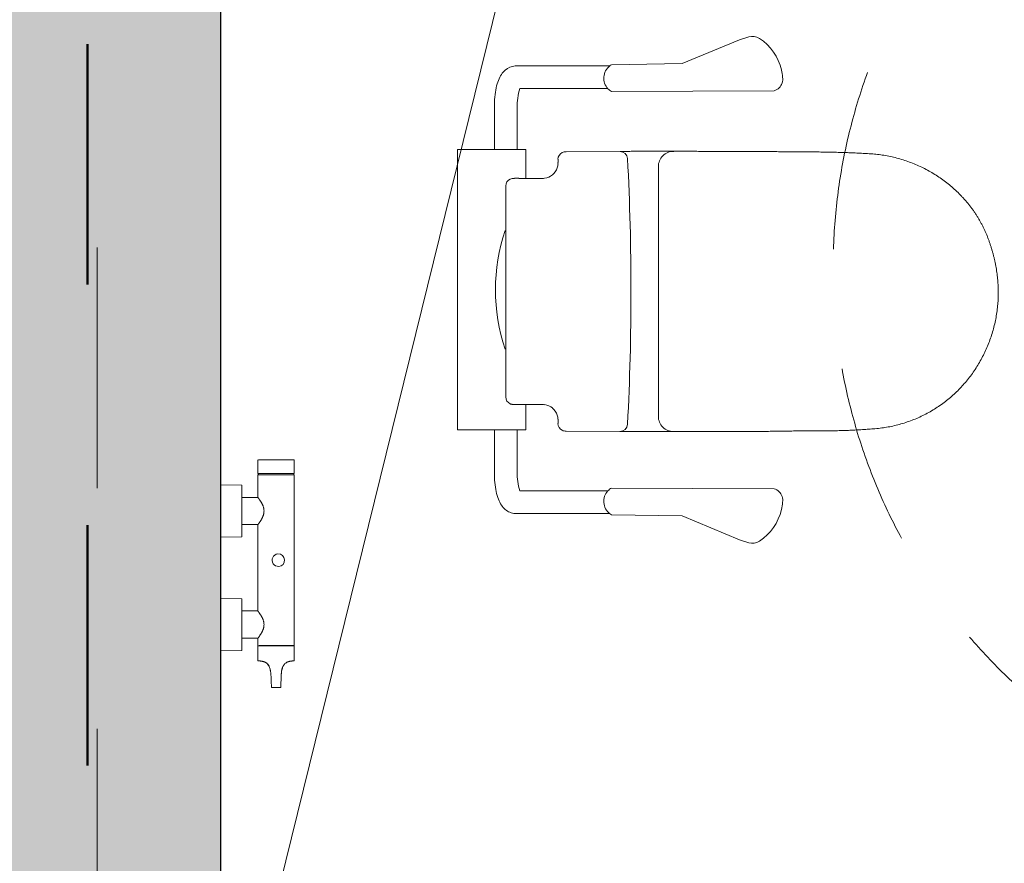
# Model space of a CAD drawing. Header units: millimetres. Extents: x -2180 to 91692, y -6418 to 21859.
# Tile 85 of 256: x 23898 to 25197, y 5115 to 6229. Entities that reach past the tile are written whole.
import ezdxf

# ---------------------------------------------------------------- set-up
doc = ezdxf.new("R2010")
doc.units = ezdxf.units.MM
for name, pattern in [('Dash', [635, 317.5, -317.5]), ('Grid Line 1_2_', [2222.5, 1270, -317.5, 317.5, -317.5]), ('Overhead', [396.875, 238.125, -158.75])]:
    doc.linetypes.add(name, pattern=pattern)
for name, color, linetype, lineweight, true_color in [('_ hall', 9, 'Continuous', 9, 0x808080), ('_Beyond_-1', 7, 'Continuous', 9, 0xaaaaaa), ('_Tuletõkketsoon', 1, 'Dash', 50, 0xff0000), ('Cut Pattern-2', 7, 'Continuous', 25, 0x787878), ('Plumbing Fixtures-1', 7, 'Continuous', 9, 0xaaaaaa), ('Specialty Equipment-1', 7, 'Continuous', 9, 0xaaaaaa)]:
    doc.layers.add(name, color=color, linetype=linetype, lineweight=lineweight, true_color=true_color)
for name, color, linetype, lineweight in [('_Overhead_', 7, 'Overhead', 9), ('Grids-1', 7, 'Grid Line 1_2_', 9), ('Walls-1', 7, 'Continuous', 25)]:
    doc.layers.add(name, color=color, linetype=linetype, lineweight=lineweight)

# ---------------------------------------------------------------- blocks, each defined once
blk = doc.blocks.new('SMA_Inva käetoed - Without Seat-697035-1 Korruse  plaan')
at = {"layer": '_Beyond_-1'}
for p, q in [((185, 63.6), (-185, 63.6)), ((-185, 63.6), (-185, 15)), ((185, 15), (185, 63.6)), ((-185, 15), (-240.5, 15)), ((-185, 15), (-185, -15)), ((240.5, 15), (185, 15)), ((185, 15), (185, -15)), ((-295.5, -12.6), (-295.5, -137.2)), ((295.5, -137.2), (295.5, -12.6)), ((-265.5, -134.8), (-265.5, -18.4)), ((-240.5, -15), (-185, -15)), ((-185, -15), (-185, -26.4)), ((185, -26.4), (185, -15)), ((185, -15), (240.5, -15)), ((265.5, -18.4), (265.5, -134.8)), ((-185, -26.4), (-151.5, -26.4)), ((147, -26.4), (185, -26.4)), ((-297.1, -139.6), (-298.5, -232.7)), ((-262.7, -354.3), (-261.7, -139.6)), ((261.7, -139.6), (262.7, -354.3)), ((298.5, -232.7), (297.1, -139.6)), ((-298.5, -232.7), (-330, -308.7)), ((330, -308.7), (298.5, -232.7)), ((-330, -308.7), (-334, -320.9)), ((334, -320.9), (330, -308.7))]:
    blk.add_line(p, q, dxfattribs=at)
for centre, radius, start, end in [((0, -234.2), 247.8, 71.6077, 108.3923), ((-240.5, -108), 93, 90, 105.6023), ((240.5, -108), 93, 74.3977, 90), ((-279.4, -149.9), 20.5, 47.2401, 141.545), ((279.4, -149.8), 20.4, 38.2, 133.0148), ((-279.4, -149.9), 20.5, 141.545, 149.7704), ((-279.4, -149.9), 20.5, 30.2296, 47.2401), ((279.4, -149.9), 20.5, 132.7599, 149.7704), ((279.4, -149.9), 20.5, 30.2296, 38.455), ((-317.7, -325.5), 16.9, 164.3732, 213.2761), ((317.7, -325.5), 16.9, 326.7239, 15.6268), ((-274.8, -297.3), 68.3, 213.2761, 257.0074), ((274.8, -297.3), 68.3, 282.9926, 326.7239), ((-269.8, -275.8), 90.3, 257.0074, 263.1497), ((-277.7, -349.9), 15.6, 287.5567, 343.7322), ((277.7, -349.9), 15.6, 196.2678, 252.4433), ((269.8, -275.8), 90.3, 276.8503, 282.9926), ((-278.4, -347.5), 18.1, 263.1497, 287.5567), ((278.4, -347.5), 18.1, 252.4433, 276.8503)]:
    blk.add_arc(centre, radius, start, end, dxfattribs=at)
for points, knots in [([(-240.5, 15), (-245.5, 15), (-254.8, 14.6), (-266.8, 12.8), (-276.7, 10), (-287.2, 4.7), (-293.5, -2.8), (-295.2, -10), (-295.5, -12.6)], [0, 0, 0, 0, 0.142857, 0.285714, 0.428571, 0.571429, 0.857143, 1, 1, 1, 1]), ([(295.5, -12.6), (295, -7.4), (291.4, 1.5), (280, 9), (266.8, 12.8), (254.8, 14.6), (245.5, 15), (240.5, 15)], [0, 0, 0, 0, 0.285714, 0.571429, 0.714286, 0.857143, 1, 1, 1, 1])]:
    blk.add_open_spline(points, degree=3, knots=knots, dxfattribs=at)
blk = doc.blocks.new('WC tavaline - 4300_Top_dwg_4300T-694248-1 Korruse  plaan')
at = {"layer": '_Beyond_-1'}
for p, q in [((139.3, -10), (-139.3, -10)), ((-184.4, -89.7), (-184.8, -160.8)), ((184.8, -160.8), (184.4, -89.7)), ((-165, -211.4), (164.9, -211.4))]:
    blk.add_line(p, q, dxfattribs=at)
for centre, radius, start, end in [((-139.3, -20), 9.96, 90, 155.4682), ((139.3, -20), 9.97, 24.5458, 90), ((-121.1, -21.5), 28.3, 176.843, 179.729), ((98.4, -22.6), 247.8, 179.729, 181.0469), ((-136.7, -20.7), 12.6, 170.3554, 176.843), ((-135.2, -20.9), 14.1, 164.5683, 170.3554), ((-140.2, -19.5), 8.94, 155.4682, 164.5683), ((139.1, -20), 10.1, 8.2826, 24.3858), ((131.5, -21.1), 17.8, 3.6956, 8.2826), ((138.9, -20.6), 10.4, 359.7816, 3.6956), ((247.6, -21.1), 98.3, 179.7816, 180.1969), ((-158.7, -22.5), 308.1, 359.137, 0.1969), ((-805.3, -39.1), 656.1, 359.0565, 1.0469), ((922, -38.7), 772.8, 179.137, 180.8269), ((10.6, -52.5), 160, 179.0565, 181.0977), ((-15.3, -52.3), 164.6, 358.8429, 0.8269), ((-168.7, -59.2), 19.4, 320.1837, 353.9458), ((-180.1, -58), 30.8, 353.9458, 359.237), ((-237, -57.3), 87.7, 359.237, 1.0977), ((219.2, -57), 70, 178.8429, 181.1763), ((182.9, -57.7), 33.7, 181.1763, 186.0236), ((168.7, -59.2), 19.3, 186.0236, 219.8138), ((-168.5, -62.1), 16.8, 278.8777, 288.5957), ((-169.7, -58.4), 20.6, 288.5957, 320.1837), ((169.7, -58.4), 20.6, 219.8138, 251.4067), ((168.5, -62.1), 16.8, 251.4067, 261.1199), ((-168, -90.1), 16.4, 169.0911, 178.633), ((-174.7, -88.8), 9.64, 152.8521, 169.0911), ((-174.4, -88.9), 9.97, 90, 152.8521), ((-174.4, -570.3), 491.3, 89.6677, 90), ((-169.3, 311), 390, 269.6702, 269.8795), ((-170.1, -51.2), 27.8, 269.8795, 272.818), ((-170, -52), 26.9, 272.818, 278.8777), ((170, -52.1), 26.9, 261.1199, 267.1844), ((170.1, -51.1), 27.8, 267.1844, 270.1181), ((169.3, 302.2), 381.2, 270.1181, 270.3323), ((174.4, -570.3), 491.3, 90, 90.3323), ((174.4, -88.9), 9.97, 27.1479, 90), ((173.6, -89.2), 10.8, 11.8073, 26.2495), ((170.6, -89.8), 13.8, 0.4686, 11.8073), ((-174.8, -160.8), 10, 179.8306, 267.0429), ((174.8, -160.9), 10, 272.9384, 0.1881), ((0, 3243.8), 3419.1, 267.0616, 272.9384), ((-165, -231.4), 20, 90, 180.6052), ((164.9, -231.4), 20, 359.2941, 90)]:
    blk.add_arc(centre, radius, start, end, dxfattribs=at)
for points in [[(-184.8, -160.8), (-185.1, -196), (-185, -231.6)], [(185, -220.8), (185.2, -190.6), (184.8, -160.8)]]:
    blk.add_open_spline(points, degree=2, dxfattribs=at)
blk.add_rational_spline([(-185, -231.6), (-184.6, -263.8), (-184.8, -295.9), (-185.1, -329.7), (-184.6, -363.5), (-184, -397.3), (-184, -431.1), (-184, -464.9), (-181.1, -498.6), (-174.9, -569.6), (-120.9, -615.9), (-67.1, -662.1), (3.8, -660), (37.8, -658.9), (69.7, -646.8), (101.8, -634.7), (126.5, -610.9), (177.4, -561.8), (181.7, -491.1), (183.8, -457.4), (184.1, -423.6), (184.4, -389.8), (184.6, -356), (185, -288.4), (185, -220.8)], [1, 0.999956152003, 1, 0.999930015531, 1, 0.999968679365, 1, 0.999073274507, 1, 0.925844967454, 1, 0.932397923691, 1, 0.986242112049, 1, 0.979612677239, 1, 0.931741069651, 1, 0.999673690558, 1, 0.999998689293, 1, 0.999994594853, 1], degree=2, knots=[-1081.142341, -1081.142341, -1081.142341, -1016.816148, -1016.816148, -949.225528, -949.225528, -881.635675, -881.635675, -814.04306, -814.04306, -678.804174, -678.804174, -543.563059, -543.563059, -476.02101, -476.02101, -408.383598, -408.383598, -273.376572, -273.376572, -205.791744, -205.791744, -138.20267, -138.20267, -3.024456, -3.024456, -3.024456], dxfattribs=at)
blk = doc.blocks.new('WC tavaline - 4300_Top_dwg-694247-1 Korruse  plaan')
blk.add_blockref('WC tavaline - 4300_Top_dwg_4300T-694248-1 Korruse  plaan', (0, 0))
blk = doc.blocks.new('WC tavaline - SA-00 - Gustavsberg ARTic 4300-694258-1 Korruse  plaan')
blk.add_blockref('WC tavaline - 4300_Top_dwg-694247-1 Korruse  plaan', (0, 0))
blk = doc.blocks.new('Bath_ShowerMixer-_Built-in_-Vitra-OriginSeries-A42619 - Bath_ShowerMixer-Vitra-OriginSeries_Chrome_-A42619-V139-1 Korruse  plaan')
at = {"layer": '_Beyond_-1'}
for p, q in [((24212.1, 5647.7), (24212.1, 5629.7)), ((24212.9, 5647.7), (24237.6, 5647.7)), ((24260.1, 5647.7), (24237.6, 5647.7)), ((24260.1, 5629.7), (24260.1, 5647.7)), ((24212.1, 5627.7), (24212.1, 5598.1)), ((24212.1, 5627.7), (24234.6, 5627.7)), ((24212.9, 5629.7), (24237.6, 5629.7)), ((24236.1, 5627.7), (24234.6, 5627.7)), ((24259.9, 5627.7), (24236.1, 5627.7)), ((24237.6, 5629.7), (24260.1, 5629.7)), ((24260.1, 5402.7), (24260.1, 5627.7)), ((24191.1, 5614.4), (24163.1, 5614.7)), ((24163.1, 5611.7), (24163.1, 5612.6)), ((24191.1, 5563.1), (24191.1, 5614.4)), ((24212.1, 5598.2), (24191.1, 5598.2)), ((24191.1, 5545.9), (24191.1, 5563.1)), ((24191.1, 5562.2), (24212.1, 5562.2)), ((24212.1, 5562.2), (24212.1, 5448.1)), ((24163.1, 5545.7), (24191.1, 5545.9)), ((24191.1, 5464.4), (24163.1, 5464.7)), ((24191.1, 5413.1), (24191.1, 5464.4)), ((24212.1, 5448.2), (24191.1, 5448.2)), ((24191.1, 5395.9), (24191.1, 5413.1)), ((24191.1, 5412.2), (24212.1, 5412.2)), ((24212.1, 5412.2), (24212.1, 5402.7)), ((24163.1, 5395.7), (24191.1, 5395.9)), ((24212.1, 5402.2), (24212.1, 5382.3)), ((24236.1, 5402.2), (24213, 5402.2)), ((24213.1, 5402.7), (24213.1, 5402.2)), ((24213.8, 5402.7), (24214.7, 5402.7)), ((24213.8, 5402.7), (24234.6, 5402.7)), ((24234.6, 5402.7), (24236.1, 5402.7)), ((24236.1, 5402.7), (24259.2, 5402.7)), ((24237.6, 5402.2), (24236.1, 5402.2)), ((24260.1, 5402.2), (24237.6, 5402.2)), ((24259.1, 5402.2), (24259.1, 5402.7)), ((24260.1, 5382.3), (24260.1, 5402.2)), ((24237.6, 5347.2), (24229.9, 5347.2)), ((24237.6, 5347.2), (24242.3, 5347.2))]:
    blk.add_line(p, q, dxfattribs=at)
at = {"layer": '_Beyond_-1', "flags": 128}
for points in [[(24212.1, 5627.7), (24212.6, 5628.6), (24213.2, 5629.5), (24213.3, 5629.7)], [(24259, 5629.7), (24259.5, 5628.7), (24260, 5627.8), (24260.1, 5627.7)]]:
    blk.add_lwpolyline(points, dxfattribs=at)
at = {"layer": '_Beyond_-1'}
for start, end in [(93.6, 273.6), (273.6, 93.6)]:
    blk.add_arc((24239.1, 5515.2), 8.25, start, end, dxfattribs=at)
for points, knots in [([(24220.2, 5580.2), (24220.2, 5581), (24220.1, 5582.2), (24219.8, 5583.7), (24219.6, 5584.8), (24219.3, 5585.9), (24218.9, 5587), (24218.5, 5587.8), (24218.2, 5588.5), (24218, 5588.9), (24217.7, 5589.4), (24217.4, 5590), (24217, 5590.8), (24216.6, 5591.5), (24216.3, 5592), (24216, 5592.4), (24215.8, 5592.8), (24215.5, 5593.3), (24215.1, 5594), (24214.6, 5594.6), (24214.2, 5595.3), (24213.8, 5595.8), (24213.4, 5596.4), (24213.1, 5596.8), (24212.7, 5597.4), (24212.4, 5597.9), (24212.2, 5598.1), (24212.1, 5598.1)], [0, 0, 0, 0, 0.083333, 0.125, 0.166667, 0.208333, 0.25, 0.291667, 0.3125, 0.333333, 0.354167, 0.375, 0.416667, 0.458333, 0.479167, 0.5, 0.520833, 0.541667, 0.583333, 0.625, 0.666667, 0.708333, 0.75, 0.791667, 0.833333, 0.916667, 1, 1, 1, 1]), ([(24212.1, 5562.2), (24212.1, 5562.2), (24212.2, 5562.3), (24212.6, 5562.8), (24213, 5563.3), (24213.3, 5563.7), (24213.6, 5564.2), (24213.9, 5564.7), (24214.3, 5565.2), (24214.7, 5565.8), (24215.1, 5566.5), (24215.6, 5567.1), (24216, 5567.8), (24216.4, 5568.5), (24216.7, 5569), (24217, 5569.5), (24217.4, 5570.2), (24217.8, 5570.9), (24218, 5571.5), (24218.2, 5572), (24218.4, 5572.4), (24218.7, 5573), (24219, 5573.8), (24219.4, 5574.8), (24219.7, 5575.8), (24219.9, 5576.9), (24220.1, 5578.3), (24220.2, 5579.4), (24220.2, 5580.2)], [0.0365849, 0.0365849, 0.0365849, 0.0365849, 0.1428571, 0.2142857, 0.25, 0.2857143, 0.3214286, 0.3571429, 0.3928571, 0.4285714, 0.4642857, 0.5, 0.5357143, 0.5714286, 0.5892857, 0.6071429, 0.6428571, 0.6785714, 0.6964286, 0.7142857, 0.7321429, 0.75, 0.7857143, 0.8214286, 0.8571429, 0.8928571, 0.9285714, 1, 1, 1, 1]), ([(24220.2, 5430.2), (24220.2, 5431), (24220.1, 5432.2), (24219.8, 5433.7), (24219.6, 5434.8), (24219.3, 5435.9), (24218.9, 5437), (24218.5, 5437.8), (24218.2, 5438.5), (24218, 5438.9), (24217.8, 5439.4), (24217.4, 5440), (24217, 5440.8), (24216.6, 5441.5), (24216.3, 5442), (24216, 5442.4), (24215.8, 5442.8), (24215.5, 5443.3), (24215.1, 5443.9), (24214.6, 5444.6), (24214.2, 5445.3), (24213.8, 5445.8), (24213.4, 5446.4), (24213.1, 5446.8), (24212.7, 5447.4), (24212.4, 5447.9), (24212.2, 5448.1), (24212.1, 5448.1)], [0, 0, 0, 0, 0.083333, 0.125, 0.166667, 0.208333, 0.25, 0.291667, 0.3125, 0.333333, 0.354167, 0.375, 0.416667, 0.458333, 0.479167, 0.5, 0.520833, 0.541667, 0.583333, 0.625, 0.666667, 0.708333, 0.75, 0.791667, 0.833333, 0.916667, 1, 1, 1, 1]), ([(24212.1, 5412.2), (24212.1, 5412.2), (24212.2, 5412.3), (24212.6, 5412.8), (24213, 5413.3), (24213.3, 5413.7), (24213.6, 5414.2), (24213.9, 5414.7), (24214.3, 5415.2), (24214.7, 5415.8), (24215.1, 5416.5), (24215.6, 5417.1), (24216, 5417.9), (24216.4, 5418.5), (24216.7, 5419), (24217, 5419.5), (24217.4, 5420.2), (24217.8, 5420.9), (24218, 5421.5), (24218.3, 5422), (24218.4, 5422.4), (24218.7, 5423), (24219, 5423.8), (24219.4, 5424.8), (24219.7, 5425.8), (24219.9, 5426.9), (24220.1, 5428.3), (24220.2, 5429.4), (24220.2, 5430.2)], [0.0364637, 0.0364637, 0.0364637, 0.0364637, 0.1428571, 0.2142857, 0.25, 0.2857143, 0.3214286, 0.3571429, 0.3928571, 0.4285714, 0.4642857, 0.5, 0.5357143, 0.5714286, 0.5892857, 0.6071429, 0.6428571, 0.6785714, 0.6964286, 0.7142857, 0.7321429, 0.75, 0.7857143, 0.8214286, 0.8571429, 0.8928571, 0.9285714, 1, 1, 1, 1]), ([(24229.9, 5347.2), (24229.9, 5351.3), (24229.8, 5357), (24229.4, 5363.1), (24229.1, 5366.5), (24228.8, 5368.7), (24228.4, 5370.7), (24227.8, 5372.8), (24227.2, 5374.4), (24226.8, 5375.4), (24226.6, 5375.8), (24226.4, 5376.1), (24226.4, 5376.3), (24226.3, 5376.5), (24226.2, 5376.7), (24226, 5377), (24225.9, 5377.2), (24225.7, 5377.5), (24225.5, 5377.9), (24225.2, 5378.2), (24224.9, 5378.4), (24224.6, 5378.6), (24224.4, 5378.7), (24224.2, 5378.8), (24224, 5378.9), (24223.8, 5379.1), (24223.6, 5379.2), (24223.4, 5379.4), (24223, 5379.7), (24222.6, 5379.9), (24222.1, 5380.3), (24221.3, 5380.7), (24220.4, 5381.1), (24219.4, 5381.4), (24218.3, 5381.7), (24217.5, 5381.8), (24216.8, 5381.9), (24216.2, 5382), (24215.4, 5382.1), (24214.6, 5382.2), (24213.8, 5382.2), (24213.2, 5382.2), (24212.7, 5382.3), (24212.2, 5382.3), (24212.1, 5382.3), (24212.1, 5382.3)], [-1, -1, -1, -1, -0.9666667, -0.95, -0.9333333, -0.925, -0.9166667, -0.9, -0.8833333, -0.875, -0.8708333, -0.86875, -0.8666667, -0.8645833, -0.8625, -0.8583333, -0.8541667, -0.85, -0.8416667, -0.8333333, -0.825, -0.8166667, -0.8125, -0.8083333, -0.8041667, -0.8, -0.7958333, -0.7916667, -0.7833333, -0.775, -0.7666667, -0.75, -0.7333333, -0.7166667, -0.7, -0.6833333, -0.675, -0.6666667, -0.65, -0.6333333, -0.6166667, -0.6, -0.5833333, -0.5666667, -0.5360945, -0.5360945, -0.5360945, -0.5360945]), ([(24220.3, 5381.1), (24220.4, 5381), (24220.6, 5381), (24220.9, 5380.9), (24221.5, 5380.6), (24222.3, 5380.2), (24223.3, 5379.6), (24223.9, 5379.1), (24224.1, 5378.9)], [-0.33241416, -0.33241416, -0.33241416, -0.33241416, -0.32916667, -0.325, -0.31666667, -0.3, -0.28333333, -0.27091346, -0.27091346, -0.27091346, -0.27091346]), ([(24242.3, 5347.2), (24242.4, 5349.2), (24242.5, 5353.2), (24242.7, 5357.6), (24242.9, 5360.8), (24243, 5363), (24243, 5364.8), (24243.1, 5365.9), (24243.2, 5366.6), (24243.2, 5367.1), (24243.3, 5367.5), (24243.3, 5368.1), (24243.4, 5369.1), (24243.6, 5370.4), (24243.8, 5371.8), (24244.3, 5373.2), (24245, 5374.7), (24245.9, 5376.2), (24246.9, 5377.5), (24247.9, 5378.7), (24248.9, 5379.5), (24249.9, 5380.2), (24250.7, 5380.6), (24251.3, 5380.9), (24251.7, 5381), (24251.9, 5381.1), (24252.2, 5381.2), (24252.5, 5381.3), (24253.1, 5381.5), (24253.9, 5381.7), (24254.7, 5381.8), (24255.4, 5381.9), (24255.8, 5382), (24256.3, 5382.1), (24256.8, 5382.1), (24257.5, 5382.2), (24258.3, 5382.2), (24258.9, 5382.2), (24259.4, 5382.3), (24259.9, 5382.3), (24260.1, 5382.3), (24260.1, 5382.3)], [0, 0, 0, 0, 0.0333333, 0.0666667, 0.0833333, 0.1, 0.1166667, 0.125, 0.1291667, 0.1333333, 0.1375, 0.1416667, 0.15, 0.1666667, 0.1833333, 0.2, 0.2166667, 0.2333333, 0.25, 0.2666667, 0.2833333, 0.3, 0.3166667, 0.325, 0.3291667, 0.3333333, 0.3375, 0.3416667, 0.35, 0.3666667, 0.3833333, 0.3916667, 0.4, 0.4083333, 0.4166667, 0.4333333, 0.45, 0.4666667, 0.4833333, 0.5, 0.5333333, 0.5333333, 0.5333333, 0.5333333]), ([(24224.7, 5378.3), (24224.9, 5378), (24225.5, 5377.4), (24226.2, 5376.3), (24226.7, 5375.5), (24226.9, 5375.2)], [-0.26080736, -0.26080736, -0.26080736, -0.26080736, -0.25, -0.23333333, -0.22197787, -0.22197787, -0.22197787, -0.22197787]), ([(24245.5, 5375.4), (24245.4, 5375.2), (24245, 5374.4), (24244.4, 5372.8), (24243.9, 5370.7), (24243.5, 5368.8), (24243.3, 5367.7), (24243.2, 5367.1)], [0.87583107, 0.87583107, 0.87583107, 0.87583107, 0.88333333, 0.9, 0.91666667, 0.925, 0.93292577, 0.93292577, 0.93292577, 0.93292577])]:
    blk.add_open_spline(points, degree=3, knots=knots, dxfattribs=at)
for points in [[(24212.1, 5562.2), (24212.1, 5562.2), (24212.1, 5562.2), (24212.1, 5562.2)], [(24212.1, 5412.2), (24212.1, 5412.2), (24212.1, 5412.2), (24212.1, 5412.2)]]:
    blk.add_open_spline(points, degree=3, dxfattribs=at)

msp = doc.modelspace()

# ---------------------------------------------------------------- hatches: boundary and pattern name
at = {"layer": 'Cut Pattern-2'}
for points in [[(23863.1, -362.6), (24163.1, -362.6), (24163.1, 10568.4), (23843.1, 10568.4), (23843.1, 10424.4), (24118.1, 10424.4), (24118.1, 3948.7), (23843.1, 3948.7), (23843.1, -362.6), (23863.1, -340.8)], [(24118.1, 3948.7), (24118.1, 10424.4), (23843.1, 10424.4), (23843.1, 3948.7)]]:
    msp.add_hatch(color=256, dxfattribs=at).paths.add_polyline_path(points, flags=0)

# ---------------------------------------------------------------- linework, layer by layer
at = {"layer": '_ hall'}
msp.add_line((24163.1, 4770), (24711.3, 6995), dxfattribs=at)
at = {"layer": '_Overhead_'}
msp.add_circle((25721.4, 5901.3), 750, dxfattribs=at)
at = {"layer": '_Tuletõkketsoon'}
msp.add_line((23987.1, -471), (23987.1, 7427.1), dxfattribs=at)
at = {"layer": 'Grids-1'}
msp.add_line((24000, 18627.8), (24000, 1154.9), dxfattribs=at)
at = {"layer": 'Walls-1'}
msp.add_line((24163.1, 4770), (24163.1, 6835.5), dxfattribs=at)

# ---------------------------------------------------------------- block references
at = {"layer": 'Plumbing Fixtures-1', "rotation": 89.99999999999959}
msp.add_blockref('WC tavaline - SA-00 - Gustavsberg ARTic 4300-694258-1 Korruse  plaan', (24529.3, 5870), dxfattribs=at)
at = {"layer": 'Plumbing Fixtures-1'}
msp.add_blockref('Bath_ShowerMixer-_Built-in_-Vitra-OriginSeries-A42619 - Bath_ShowerMixer-Vitra-OriginSeries_Chrome_-A42619-V139-1 Korruse  plaan', (0, 0), dxfattribs=at)
at = {"layer": 'Specialty Equipment-1', "rotation": 89.99999999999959}
msp.add_blockref('SMA_Inva käetoed - Without Seat-697035-1 Korruse  plaan', (24539.3, 5872.2), dxfattribs=at)

doc.saveas('drawing.dxf')
